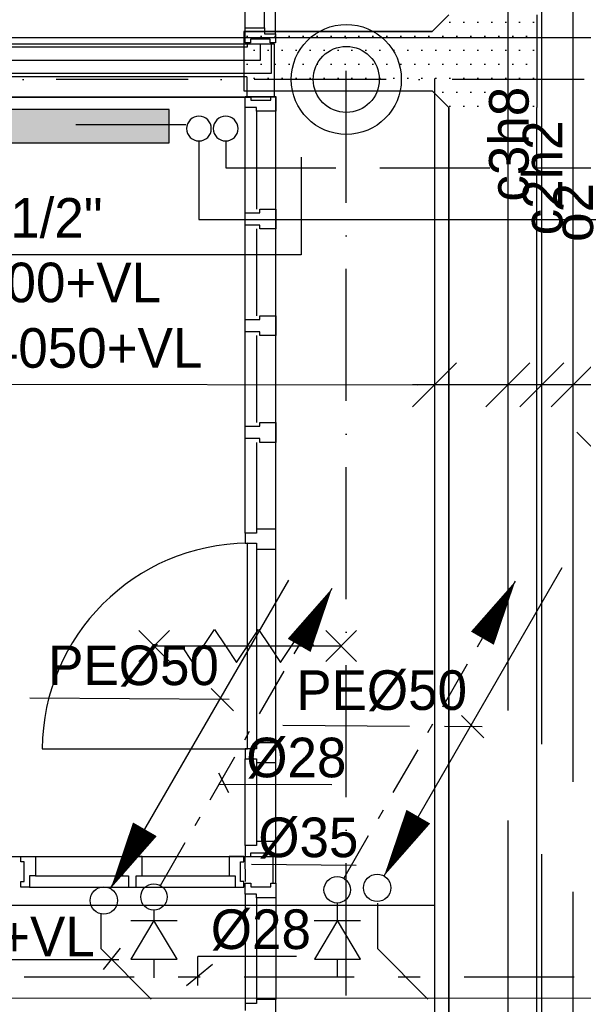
# Model space of a CAD drawing. Extents: x -866131 to -691536, y 173952 to 258052.
# Tile 38 of 160: x -827787 to -825226, y 212620 to 217093. Entities that reach past the tile are written whole.
import ezdxf
from ezdxf.enums import TextEntityAlignment as Align

# ---------------------------------------------------------------- set-up
doc = ezdxf.new("R2010")
doc.units = 0
doc.header["$LTSCALE"] = 100
for name, pattern in [('2322000', [45, 40, -5]), ('2322003', [45, 40, -5]), ('2322004', [45, 40, -5]), ('2322005', [45, 40, -5]), ('2322107', [2000, 1000, 1000]), ('2322108', [7, 5, -2]), ('2322109', [10, 5, -2, 1, -2]), ('2322121', [2000, 1000, 1000]), ('B-SL0', [100000000.0, 0, -100000000.0]), ('DASHDOT', [9, 6, -1.5, 0, -1.5])]:
    doc.linetypes.add(name, pattern=pattern)
doc.layers.get('0').update_dxf_attribs({"linetype": 'CONTINUOUS'})
for name, color, linetype in [('30MINSCHEIDING', 2, '2322108'), ('AL$1----_MAATVOERING', 7, 'CONTINUOUS'), ('AL$7----_STRAMIEN', 1, 'DASHDOT'), ('AL$8----_HULPKOLOM', 2, 'CONTINUOUS'), ('AL$8----_HULPLIJNEN', 2, 'CONTINUOUS'), ('AL22----_BINNENWAND', 7, 'CONTINUOUS'), ('AL28----_KONSTRUKTIE', 3, 'CONTINUOUS'), ('AL31----_BUITENKOZ', 7, 'CONTINUOUS'), ('AL32----_BINNENKOZ', 7, 'CONTINUOUS'), ('AL65----_BEVEILIGING', 7, 'CONTINUOUS'), ('ALL-----_REFLIJNEN', 8, 'CONTINUOUS'), ('KABELGOOT', 8, 'CONTINUOUS'), ('MV-BINNENWANDEN', 1, 'CONTINUOUS'), ('WL$1----', 4, 'CONTINUOUS'), ('WL524---', 4, 'CONTINUOUS'), ('WL531---', 4, 'CONTINUOUS'), ('WL541---', 4, 'CONTINUOUS'), ('WL561---', 4, 'CONTINUOUS'), ('WL561---_AANVOER', 4, 'CONTINUOUS'), ('WL561---_RETOUR', 4, 'CONTINUOUS'), ('WL570---', 3, 'CONTINUOUS'), ('WL570---_RETOUR', 3, 'CONTINUOUS'), ('WM$1----', 1, 'CONTINUOUS'), ('WM570---', 1, 'CONTINUOUS')]:
    doc.layers.add(name, color=color, linetype=linetype)
doc.styles.add('BURO-018', font='BUROFONT.shx', dxfattribs={"height": 180})
doc.styles.get("Standard").update_dxf_attribs({"font": 'ISOCP'})

# ---------------------------------------------------------------- blocks, each defined once
blk = doc.blocks.new('A$C762F268B')
at = {"layer": 'WL561---_RETOUR', "color": 1}
for centre in [(56.2, 177.8), (56.2, 56.2)]:
    blk.add_circle(centre, 56.2, dxfattribs=at)
blk = doc.blocks.new('A$C308E2E07')
at = {"layer": 'WL561---'}
blk.add_blockref('A$C762F268B', (0, 0), dxfattribs=at)
blk = doc.blocks.new('LDV1109')
at = {"color": 0, "linetype": 'CONTINUOUS'}
for p, q in [((5.875, 10.176), (6.75, 11.691)), ((5.312, 9.202), (5.5, 9.526)), ((4, 6.928), (4.937, 8.552)), ((3.437, 5.954), (3.625, 6.279)), ((2.125, 3.681), (3.062, 5.304)), ((1.562, 2.706), (1.75, 3.031)), ((0.25, 0.433), (1.187, 2.057))]:
    blk.add_line(p, q, dxfattribs=at)
blk.add_lwpolyline([(6.75, 11.691, 0, 1, 0), (5.5, 9.526, 1, 1, 0)], format="xyseb", dxfattribs=at)
blk.add_circle((0, 0), 0.5, dxfattribs=at)
blk = doc.blocks.new('3048311')
at = {"color": 0, "linetype": 'CONTINUOUS'}
for p, q in [((-2.5, 1.5), (0, 0)), ((-2.5, -1.5), (-2.5, 1.5)), ((0, -1.5), (0, 1.5)), ((0, 0), (-2.5, -1.5))]:
    blk.add_line(p, q, dxfattribs=at)
at = {"color": 0, "linetype": 'CONTINUOUS', "style": 'BURO-018', "flags": 1}
blk.add_attdef('CV_MATCODE', (0, 0), '', height=1.8, dxfattribs=at)
blk = doc.blocks.new('LDV3121')
at = {"color": 0, "linetype": 'CONTINUOUS'}
blk.add_line((0.25, 0.433), (6.75, 11.691), dxfattribs=at)
blk.add_lwpolyline([(0.25, 0.433, 0, 1, 0), (1.5, 2.598, 1, 1, 0)], format="xyseb", dxfattribs=at)
blk.add_circle((0, 0), 0.5, dxfattribs=at)
blk = doc.blocks.new('A$C4B192442')
at = {"layer": 'WL524---', "color": 2, "xscale": 124.5, "yscale": 124.5, "zscale": 124.5}
blk.add_blockref('LDV3121', (62.2, 62.2), dxfattribs=at)
blk = doc.blocks.new('EH100000')
at = {"linetype": 'BYBLOCK'}
for p, q in [((1, 0.5), (0, 0.5)), ((1, 0.5, 1), (0, 0.5, 1)), ((0, -0.5, 1), (1, -0.5, 1)), ((1, -0.5), (0, -0.5))]:
    blk.add_line(p, q, dxfattribs=at)
at = {"linetype": 'BYBLOCK', "invisible_edges": 15}
for points in [[(1, -0.5), (0, -0.5), (0, 0.5), (1, 0.5)], [(0, 0.5), (1, 0.5), (1, 0.5, 1), (0, 0.5, 1)], [(0, -0.5, 1), (1, -0.5, 1), (1, -0.5), (0, -0.5)]]:
    blk.add_3dface(points, dxfattribs=at)
blk = doc.blocks.new('KG3IFI')
at = {"linetype": 'B-SL0'}
for p, q in [((-210, 200), (-210, -200)), ((210, -200), (210, 200)), ((-135, -275), (135, -275))]:
    blk.add_line(p, q, dxfattribs=at)
at = {"linetype": 'BYBLOCK'}
for points in [[(-210, 200), (0, 200), (0, 200), (210, 200)], [(-135, -275), (-135, -275), (-210, -200), (-210, -200)], [(210, -200), (210, -200), (135, -275), (135, -275)]]:
    blk.add_lwpolyline(points, dxfattribs=at)
at = {"flags": 3}
blk.add_attdef('HULPSTUK', (0, 0), '', height=1, rotation=180, dxfattribs=at)
blk = doc.blocks.new('EH100005')
blk.add_lwpolyline([(-1, -0.5), (0, -0.5), (0, 0.5), (-1, 0.5)])
blk = doc.blocks.new('2322003-5')
at = {"layer": 'WM$1----', "color": 0, "style": 'BURO-018'}
blk.add_text('o2', height=180, rotation=90, dxfattribs=at).set_placement((7822.6, 42265.1), align=Align.MIDDLE)
blk = doc.blocks.new('2322004-13')
at = {"layer": 'WM$1----', "color": 0, "style": 'BURO-018'}
blk.add_text('c2h2', height=180, rotation=90, dxfattribs=at).set_placement((7679.6, 42422), align=Align.MIDDLE)
blk = doc.blocks.new('*U419', base_point=(7192.4, 57971.7))
at = {"color": 0, "linetype": 'CONTINUOUS'}
for p, q in [((7292.4, 58071.7), (7092.4, 57871.7)), ((7626.3, 58071.7), (7426.3, 57871.7)), ((7779.6, 58071.7), (7579.6, 57871.7)), ((7922.6, 58071.7), (7722.6, 57871.7)), ((7972.6, 57971.7), (7092.4, 57971.7)), ((7972.6, 57971.7), (8072.6, 57971.7))]:
    blk.add_line(p, q, dxfattribs=at)
blk = doc.blocks.new('2322005-1')
at = {"layer": 'WM$1----', "color": 0, "style": 'BURO-018'}
blk.add_text('c3h8', height=180, rotation=90, dxfattribs=at).set_placement((-825567.5, 216526.9), align=Align.MIDDLE)
blk = doc.blocks.new('2322401')
at = {"color": 0, "linetype": 'CONTINUOUS'}
for p, q in [((-0.5, 0.5, 1), (-0.5, 0.5)), ((-0.5, 0.5, 1), (-0.5, -0.5, 1)), ((0.5, 0.5, 1), (-0.5, 0.5, 1)), ((0.5, 0.5), (-0.5, 0.5)), ((-0.5, 0.5), (-0.5, -0.5)), ((0.5, 0.5, 1), (0.5, 0.5)), ((0.5, -0.5, 1), (0.5, 0.5, 1)), ((0.5, -0.5), (0.5, 0.5)), ((-0.5, -0.5, 1), (-0.5, -0.5)), ((-0.5, -0.5, 1), (0.5, -0.5, 1)), ((-0.5, -0.5), (0.5, -0.5)), ((0.5, -0.5, 1), (0.5, -0.5))]:
    blk.add_line(p, q, dxfattribs=at)
blk = doc.blocks.new('CVHATCH1')
at = {"color": 0, "linetype": 'CONTINUOUS'}
blk.add_solid([(-0.5, -0.5), (0.5, -0.5), (-0.5, 0.5), (0.5, 0.5)], dxfattribs=at)

msp = doc.modelspace()

# ---------------------------------------------------------------- hatches: boundary and pattern name
at = {"layer": 'WL570---'}
h = msp.add_hatch(dxfattribs=at)
h.set_pattern_fill('DOTS', color=8, scale=40, style=0)
h.set_pattern_definition([(0, (-833039.66, 323951.69), (31.75, 63.5), [0, -63.5])])
h.paths.add_polyline_path([(-826302.869, 216768.872), (-826302.869, 217038.872), (-826768.369, 217038.872), (-826768.369, 216768.872)])
h.paths.add_polyline_path([(-825912.333, 216768.872), (-825912.333, 217038.872), (-826302.869, 217038.872), (-826302.869, 216768.872)])
h.paths.add_polyline_path([(-825437.333, 216693.872), (-825437.333, 216903.872), (-825437.333, 217113.872), (-825837.333, 217113.872), (-825912.333, 217038.872), (-825912.333, 216768.872), (-825837.333, 216693.872)])
h.paths.add_polyline_path([(-825437.333, 220112.872), (-825837.333, 220112.872), (-825837.333, 217113.872), (-825437.333, 217113.872)])

# ---------------------------------------------------------------- linework, layer by layer
at = {"color": 8, "linetype": 'CONTINUOUS'}
for p, q in [((-826695.15, 216215.438), (-826695.15, 216232.438)), ((-826695.15, 216232.438), (-826623.15, 216232.438)), ((-826623.15, 216232.438), (-826623.15, 216142.438)), ((-826762.15, 216159.438), (-826762.15, 216215.438)), ((-826762.15, 216215.438), (-826695.15, 216215.438)), ((-826695.15, 216159.438), (-826762.15, 216159.438)), ((-826695.15, 216142.438), (-826695.15, 216159.438)), ((-826623.15, 216142.438), (-826695.15, 216142.438)), ((-826695.15, 215730.438), (-826695.15, 215747.438)), ((-826695.15, 215747.438), (-826623.15, 215747.438)), ((-826623.15, 215747.438), (-826623.15, 215657.438)), ((-826762.15, 215674.438), (-826762.15, 215730.438)), ((-826762.15, 215730.438), (-826695.15, 215730.438)), ((-826695.15, 215674.438), (-826762.15, 215674.438)), ((-826695.15, 215657.438), (-826695.15, 215674.438)), ((-826623.15, 215657.438), (-826695.15, 215657.438)), ((-826762.15, 215189.438), (-826762.15, 215245.438)), ((-826762.15, 215245.438), (-826695.15, 215245.438)), ((-826695.15, 215245.438), (-826695.15, 215262.438)), ((-826695.15, 215262.438), (-826623.15, 215262.438)), ((-826623.15, 215262.438), (-826623.15, 215172.438)), ((-826695.15, 215189.438), (-826762.15, 215189.438)), ((-826695.15, 215172.438), (-826695.15, 215189.438)), ((-826623.15, 215172.438), (-826695.15, 215172.438)), ((-826711.15, 214760.438), (-826762.15, 214760.438)), ((-826762.15, 214760.438), (-826762.15, 214714.438)), ((-826623.15, 214777.438), (-826711.15, 214777.438)), ((-826711.15, 214777.438), (-826711.15, 214760.438)), ((-826623.15, 214687.438), (-826623.15, 214777.438)), ((-826762.15, 214714.438), (-826711.15, 214714.438)), ((-826711.15, 214714.438), (-826711.15, 214687.438)), ((-826711.15, 214687.438), (-826623.15, 214687.438)), ((-827685.15, 213780.438), (-826751.15, 213780.438)), ((-826711.15, 213780.438), (-826762.15, 213780.438)), ((-826762.15, 213780.438), (-826762.15, 213734.438)), ((-826623.15, 213807.438), (-826711.15, 213807.438)), ((-826711.15, 213807.438), (-826711.15, 213780.438)), ((-826623.15, 213717.438), (-826623.15, 213807.438)), ((-826762.15, 213734.438), (-826711.15, 213734.438)), ((-826711.15, 213734.438), (-826711.15, 213717.438)), ((-826711.15, 213717.438), (-826623.15, 213717.438)), ((-826710.973, 212623.728), (-826761.973, 212623.728)), ((-826761.973, 212623.728), (-826761.973, 212590.728)), ((-826622.973, 212640.728), (-826710.973, 212640.728)), ((-826710.973, 212640.728), (-826710.973, 212623.728)), ((-826622.973, 212573.728), (-826622.973, 212640.728))]:
    msp.add_line(p, q, dxfattribs=at)
at = {"color": 1, "linetype": 'CONTINUOUS'}
for p, q in [((-826835.418, 214004.226), (-827740.738, 214009.688)), ((-825778.542, 213930.787), (-825677.049, 213829.344)), ((-826015.108, 213882.23), (-826590.485, 213885.701)), ((-825685.165, 213880.24), (-825857.168, 213881.277)), ((-826368.624, 213617.164), (-826883.006, 213618.762)), ((-826258.652, 213250.411), (-826733.681, 213254.289)), ((-826529.744, 212837.007), (-826976.758, 212837.007)), ((-826976.758, 212705.597), (-826976.758, 212837.007)), ((-827029.064, 212705.597), (-826911.375, 212801.445))]:
    msp.add_line(p, q, dxfattribs=at)
at = {"color": 8, "linetype": 'CONTINUOUS'}
msp.add_arc((-826742.296, 213771.584), 942.895, 90.537991, 179.462009, dxfattribs=at)
at = {"layer": '30MINSCHEIDING'}
msp.add_line((-827531.515, 216616.916), (-826932.516, 216616.916), dxfattribs=at)
at = {"layer": 'AL$1----_MAATVOERING', "color": 8}
for p, q in [((-826623.149, 216741.228), (-833422.826, 216741.228)), ((-826623.149, 213291.299), (-826623.149, 216741.228)), ((-833422.826, 213291.299), (-826623.149, 213291.299))]:
    msp.add_line(p, q, dxfattribs=at)
at = {"layer": 'AL$7----_STRAMIEN', "color": 1}
for points in [[(-826302.65, 203659.024), (-826302.65, 252610.366)], [(-719909.644, 216821.228), (-863263.924, 216821.228)]]:
    msp.add_lwpolyline(points, dxfattribs=at)
at = {"layer": 'AL$8----_HULPKOLOM', "color": 8}
msp.add_circle((-826302.65, 216821.228), 250, dxfattribs=at)
msp.add_circle((-826302.65, 216821.228), 250, dxfattribs=at)
at = {"layer": 'AL$8----_HULPLIJNEN', "color": 8}
msp.add_line((-837214.158, 217011.366), (-800012.826, 217011.366), dxfattribs=at)
at = {"layer": 'AL22----_BINNENWAND', "color": 8}
for p, q in [((-830801.826, 216982.866), (-826693.65, 216982.866)), ((-826693.65, 216982.866), (-826630.15, 216982.866)), ((-826630.15, 216982.866), (-826630.15, 216832.866)), ((-826755.15, 216832.866), (-830801.826, 216832.866)), ((-826755.15, 216832.866), (-826755.15, 216743.438)), ((-826630.15, 216832.866), (-826630.15, 216743.438)), ((-826755.15, 216743.438), (-826630.15, 216743.438))]:
    msp.add_line(p, q, dxfattribs=at)
at = {"layer": 'AL22----_BINNENWAND', "color": 8, "linetype": 'CONTINUOUS'}
for p, q in [((-826753.65, 216967.866), (-830801.826, 216967.866)), ((-826753.65, 216982.866), (-826753.65, 216967.866)), ((-826643.65, 216982.866), (-826643.65, 216847.866)), ((-826643.65, 216847.866), (-830801.826, 216847.866))]:
    msp.add_line(p, q, dxfattribs=at)
at = {"layer": 'AL28----_KONSTRUKTIE', "color": 8}
msp.add_line((-828999.826, 216741.228), (-826733.15, 216741.228), dxfattribs=at)
msp.add_circle((-826302.65, 216821.228), 150, dxfattribs=at)
msp.add_circle((-826302.65, 216821.228), 150, dxfattribs=at)
at = {"layer": 'AL31----_BUITENKOZ', "color": 8, "linetype": 'CONTINUOUS'}
for p, q in [((-826751.15, 214714.438), (-826711.15, 214714.438)), ((-826751.15, 213780.438), (-826751.15, 214714.438)), ((-826711.15, 214714.438), (-826711.15, 213780.438)), ((-826711.15, 213780.438), (-826751.15, 213780.438))]:
    msp.add_line(p, q, dxfattribs=at)
at = {"layer": 'AL32----_BINNENKOZ', "color": 8, "linetype": 'CONTINUOUS'}
for p, q in [((-826623.799, 217027.866), (-826623.799, 217961.87)), ((-827230.15, 213291.299), (-827320.15, 213291.299)), ((-827320.15, 213291.299), (-827320.15, 213203.299)), ((-827230.15, 213203.299), (-827230.15, 213291.299)), ((-827320.15, 213203.299), (-827293.15, 213203.299)), ((-827293.15, 213203.299), (-827293.15, 213152.299)), ((-827257.15, 213152.299), (-827257.15, 213203.299)), ((-827257.15, 213203.299), (-827230.15, 213203.299)), ((-827742.15, 213152.299), (-826808.146, 213152.299)), ((-827293.15, 213152.299), (-827257.15, 213152.299))]:
    msp.add_line(p, q, dxfattribs=at)
at = {"layer": 'AL32----_BINNENKOZ', "color": 8}
for p, q in [((-826762.799, 217054.866), (-826762.799, 217449.866)), ((-826674.799, 217054.866), (-826674.799, 217449.866)), ((-826762.799, 216987.866), (-826762.799, 217054.866)), ((-826762.799, 217054.866), (-826674.799, 217054.866)), ((-826674.799, 217054.866), (-826674.799, 217027.866)), ((-826737.799, 216987.866), (-826762.799, 216987.866)), ((-826648.799, 217003.866), (-826737.799, 217003.866)), ((-826737.799, 217003.866), (-826737.799, 216987.866)), ((-826674.799, 217027.866), (-826623.799, 217027.866)), ((-826648.799, 216987.866), (-826648.799, 217003.866)), ((-826623.799, 216987.866), (-826648.799, 216987.866)), ((-826623.799, 217027.866), (-826623.799, 216987.866)), ((-826762.15, 216743.438), (-826737.15, 216743.438)), ((-826762.15, 216693.438), (-826762.15, 216743.438)), ((-826737.15, 216743.438), (-826737.15, 216727.438)), ((-826737.15, 216727.438), (-826645.15, 216727.438)), ((-826645.15, 216727.438), (-826645.15, 216743.438)), ((-826645.15, 216743.438), (-826623.15, 216743.438)), ((-826623.15, 216743.438), (-826623.15, 216676.438)), ((-826711.15, 216693.438), (-826762.15, 216693.438)), ((-826762.15, 216215.438), (-826762.15, 216693.438)), ((-826711.15, 216676.438), (-826711.15, 216693.438)), ((-826711.15, 216676.438), (-826711.15, 216232.438)), ((-826623.15, 216676.438), (-826711.15, 216676.438)), ((-826623.15, 216232.438), (-826623.15, 216676.438)), ((-826762.15, 215730.438), (-826762.15, 216159.438)), ((-826711.15, 216142.438), (-826711.15, 215747.438)), ((-826623.15, 215747.438), (-826623.15, 216142.438)), ((-826762.15, 215245.438), (-826762.15, 215674.438)), ((-826711.15, 215657.438), (-826711.15, 215262.438)), ((-826623.15, 215262.438), (-826623.15, 215657.438)), ((-826762.15, 214760.438), (-826762.15, 215189.438)), ((-826711.15, 215172.438), (-826711.15, 214777.438)), ((-826623.15, 214777.438), (-826623.15, 215172.438)), ((-826762.15, 213341.438), (-826762.15, 213734.438)), ((-826711.15, 213717.438), (-826711.15, 213358.438)), ((-826623.15, 213358.438), (-826623.15, 213717.438)), ((-826711.15, 213341.438), (-826762.15, 213341.438)), ((-826762.15, 213341.438), (-826762.15, 213291.438)), ((-826623.15, 213358.438), (-826711.15, 213358.438)), ((-826711.15, 213358.438), (-826711.15, 213341.438)), ((-826623.15, 213291.438), (-826623.15, 213358.438)), ((-827782.15, 213266.299), (-827782.15, 213291.299)), ((-827782.15, 213291.299), (-827715.15, 213291.299)), ((-827715.15, 213291.299), (-827320.15, 213291.299)), ((-827715.15, 213291.299), (-827715.15, 213203.299)), ((-827230.15, 213291.299), (-826835.15, 213291.299)), ((-826768.15, 213291.299), (-826835.15, 213291.299)), ((-826835.15, 213291.299), (-826835.15, 213203.299)), ((-826768.15, 213266.299), (-826768.15, 213291.299)), ((-826762.15, 213291.438), (-826737.15, 213291.438)), ((-826737.15, 213291.438), (-826737.15, 213307.438)), ((-826737.15, 213307.438), (-826645.15, 213307.438)), ((-826645.15, 213307.438), (-826645.15, 213291.438)), ((-826645.15, 213291.438), (-826623.15, 213291.438)), ((-826636.15, 213291.438), (-826636.15, 213169.728)), ((-826624.15, 213291.438), (-826624.15, 213169.728)), ((-827766.15, 213266.299), (-827782.15, 213266.299)), ((-827766.15, 213177.299), (-827766.15, 213266.299)), ((-826784.15, 213177.299), (-826784.15, 213266.299)), ((-826784.15, 213266.299), (-826768.15, 213266.299)), ((-827715.15, 213203.299), (-827742.15, 213203.299)), ((-827742.15, 213203.299), (-827742.15, 213152.299)), ((-827715.15, 213203.299), (-827320.15, 213203.299)), ((-827230.15, 213203.299), (-826835.15, 213203.299)), ((-826835.15, 213203.299), (-826808.15, 213203.299)), ((-826808.15, 213203.299), (-826808.15, 213152.299)), ((-827782.15, 213152.299), (-827782.15, 213177.299)), ((-827782.15, 213177.299), (-827766.15, 213177.299)), ((-827742.15, 213152.299), (-827782.15, 213152.299)), ((-826808.15, 213152.299), (-826768.15, 213152.299)), ((-826768.15, 213177.299), (-826784.15, 213177.299)), ((-826768.15, 213152.299), (-826768.15, 213177.299)), ((-826761.973, 213169.728), (-826736.973, 213169.728)), ((-826761.973, 213119.728), (-826761.973, 213169.728)), ((-826736.973, 213169.728), (-826736.973, 213153.728)), ((-826736.973, 213153.728), (-826644.973, 213153.728)), ((-826644.973, 213153.728), (-826644.973, 213169.728)), ((-826644.973, 213169.728), (-826622.973, 213169.728)), ((-826622.973, 213169.728), (-826622.973, 213102.728)), ((-826761.973, 213119.728), (-826761.973, 212623.728)), ((-826710.973, 213119.728), (-826761.973, 213119.728)), ((-826710.973, 213102.728), (-826710.973, 213119.728)), ((-826710.973, 213102.728), (-826710.973, 212640.728)), ((-826622.973, 213102.728), (-826710.973, 213102.728)), ((-826622.973, 213102.728), (-826622.973, 212640.728))]:
    msp.add_line(p, q, dxfattribs=at)
at = {"layer": 'AL65----_BEVEILIGING', "color": 8, "linetype": 'CONTINUOUS'}
for p, q in [((-827246.15, 214317.438), (-827106.15, 214177.438)), ((-827246.15, 214177.438), (-827106.15, 214317.438)), ((-827001.15, 214172.438), (-826901.15, 214322.438)), ((-826901.15, 214322.438), (-826851.15, 214247.438)), ((-826801.15, 214172.438), (-826701.15, 214322.438)), ((-826701.15, 214322.438), (-826651.15, 214247.438)), ((-826601.15, 214172.438), (-826501.15, 214322.438)), ((-826501.15, 214322.438), (-826451.15, 214247.438)), ((-826396.15, 214317.438), (-826256.15, 214177.438)), ((-826396.15, 214177.438), (-826256.15, 214317.438)), ((-827176.15, 214247.438), (-826326.15, 214247.438)), ((-827051.15, 214247.438), (-827001.15, 214172.438)), ((-826851.15, 214247.438), (-826801.15, 214172.438)), ((-826651.15, 214247.438), (-826601.15, 214172.438))]:
    msp.add_line(p, q, dxfattribs=at)
at = {"layer": 'ALL-----_REFLIJNEN', "color": 8, "linetype": 'CONTINUOUS'}
for p, q in [((-826693.65, 216982.866), (-826693.65, 216907.866)), ((-826693.65, 216907.866), (-830801.826, 216907.866))]:
    msp.add_line(p, q, dxfattribs=at)
at = {"layer": 'MV-BINNENWANDEN', "color": 8}
msp.add_line((-826763.15, 213291.438), (-826762.973, 213177.437), dxfattribs=at)
at = {"layer": 'WL$1----', "linetype": '2322005'}
msp.add_line((-825567.451, 209454.267), (-825567.451, 237099.578), dxfattribs=at)
at = {"layer": 'WL$1----', "linetype": '2322004'}
msp.add_line((-825414.19, 209301.006), (-825414.19, 236946.317), dxfattribs=at)
at = {"layer": 'WL$1----', "linetype": '2322003'}
msp.add_line((-825271.146, 209130.306), (-825271.146, 236803.274), dxfattribs=at)
at = {"layer": 'WL$1----', "linetype": '2322000'}
for p, q in [((-825901.353, 234825.124), (-825901.353, 213070.165)), ((-832506.675, 213070.165), (-825901.451, 213070.165)), ((-825901.353, 213070.165), (-825901.353, 197363.077))]:
    msp.add_line(p, q, dxfattribs=at)
at = {"layer": 'WL524---', "color": 1}
for p, q in [((-826917.518, 214054.774), (-826816.025, 213953.33)), ((-826883.687, 213671.543), (-826838.579, 213581.371))]:
    msp.add_line(p, q, dxfattribs=at)
at = {"layer": 'WL524---', "color": 4, "linetype": '2322121'}
for p, q in [((-826159.401, 212870.951), (-826159.401, 213079.302)), ((-827417.091, 212870.951), (-827417.091, 213033.321)), ((-827189.637, 212643.497), (-827417.091, 212870.951)), ((-825931.948, 212643.497), (-826159.401, 212870.951)), ((-833192.77, 212644.085), (-824596.225, 212649.271))]:
    msp.add_line(p, q, dxfattribs=at)
at = {"layer": 'WL531---', "linetype": '2322109'}
for p, q in [((-826344.23, 213079.641), (-826344.23, 213000.612)), ((-827177, 213047.042), (-827177, 213000.612)), ((-827177, 212826.701), (-827177, 212739.665)), ((-826344.23, 212819.625), (-826344.23, 212744.869)), ((-832766.977, 212743.841), (-824537.003, 212743.841))]:
    msp.add_line(p, q, dxfattribs=at)
at = {"layer": 'WL561---_AANVOER', "linetype": '2322107'}
for p, q in [((-826972.471, 216541.53), (-826972.471, 216185.049)), ((-826972.471, 216185.049), (-824300.941, 216185.049))]:
    msp.add_line(p, q, dxfattribs=at)
at = {"layer": 'WL561---_RETOUR', "linetype": '2322108'}
for p, q in [((-826850.902, 216541.53), (-826850.902, 216419.689)), ((-826850.902, 216419.689), (-824100.597, 216419.689))]:
    msp.add_line(p, q, dxfattribs=at)
at = {"layer": 'WL570---', "color": 1}
for p, q in [((-827406.967, 212777.97), (-827329.355, 212874.938)), ((-828739.308, 212823.222), (-827335.823, 212823.222))]:
    msp.add_line(p, q, dxfattribs=at)
at = {"layer": 'WL570---_RETOUR', "color": 1}
for p, q in [((-826508.014, 216468.533), (-826508.014, 216023.615)), ((-826508.014, 216023.615), (-827961.249, 216023.615))]:
    msp.add_line(p, q, dxfattribs=at)
at = {"layer": 'WM$1----'}
msp.add_line((-828182.086, 215437.934), (-825981.014, 215434.289), dxfattribs=at)
at = {"layer": 'WM570---', "linetype": 'CONTINUOUS'}
msp.add_line((-825255.492, 215219.435), (-825056.088, 215020.031), dxfattribs=at)

# ---------------------------------------------------------------- block references
at = {"layer": 'KABELGOOT', "rotation": 270}
msp.add_blockref('KG3IFI', (-825637.333, 216903.872), dxfattribs=at)
at = {"layer": 'KABELGOOT', "zscale": 60}
for name, p, xscale, yscale, rotation in [('EH100000', (-825912.333, 216903.872), 856.0364582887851, 270, 180), ('EH100005', (-826768.369, 216903.872), 60, 270, 180), ('EH100000', (-825637.333, 216693.872), 4850.999999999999, 400, 270)]:
    msp.add_blockref(name, p, dxfattribs=dict(at, xscale=xscale, yscale=yscale, rotation=rotation))
at = {"layer": 'WL531---', "color": 2, "xscale": 120, "yscale": 120, "zscale": 120}
for p in [(-826344.23, 213139.641), (-827177, 213107.042)]:
    msp.add_blockref('LDV1109', p, dxfattribs=at)
at = {"layer": 'WL531---'}
for p in [(-826224.387, 213086.321), (-827467.121, 213028.814)]:
    msp.add_blockref('A$C4B192442', p, dxfattribs=at)
at = {"layer": 'WL531---', "color": 2, "xscale": -70, "yscale": 70, "zscale": 70, "rotation": 270.1799999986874}
for p in [(-827177, 212999.974), (-826343.274, 212999.974)]:
    msp.add_blockref('3048311', p, dxfattribs=at)
at = {"layer": 'WL561---', "xscale": 1200, "yscale": 150}
for name, zscale in [('2322401', 300), ('CVHATCH1', 1200)]:
    msp.add_blockref(name, (-827707.206, 216608.819, 120), dxfattribs=dict(at, zscale=zscale))
at = {"layer": 'WL561---', "xscale": -1, "rotation": 90}
msp.add_blockref('A$C308E2E07', (-826794.652, 216654.03), dxfattribs=at)
at = {"layer": 'WM$1----'}
for name, p in [('2322005-1', (0, 0)), ('*U419', (-825901.801, 215434.289))]:
    msp.add_blockref(name, p, dxfattribs=at)
at = {"layer": 'WM$1----', "color": 1}
for name in ['2322004-13', '2322003-5']:
    msp.add_blockref(name, (-833093.746, 173951.691), dxfattribs=at)

# ---------------------------------------------------------------- texts
at = {"color": 1, "linetype": 'CONTINUOUS', "style": 'BURO-018'}
for s, p in [('%%C28', (-826757.279, 213650.735)), ('%%C35', (-826702.716, 213287.86)), ('%%C28', (-826918.4, 212870.579))]:
    msp.add_text(s, height=180, dxfattribs=at).set_placement(p)
at = {"layer": 'WL541---', "color": 1, "style": 'BURO-018'}
for p in [(-827657.796, 214069.504), (-826530.097, 213956.789)]:
    msp.add_text('PE%%C50', height=180, dxfattribs=at).set_placement(p)
at = {"layer": 'WL570---', "color": 1, "style": 'BURO-018'}
msp.add_text('1/2"', height=180, dxfattribs=at).set_placement((-827830.326, 216102.13))
at = {"layer": 'WL570---_RETOUR', "color": 1, "style": 'BURO-018'}
for s, p in [('=4000+VL', (-828255.285, 215808.973)), ('4050+VL', (-827927.339, 215511.246)), ('=4000+VL', (-828556.675, 212837.689))]:
    msp.add_text(s, height=180, dxfattribs=at).set_placement(p)

doc.saveas('drawing.dxf')
